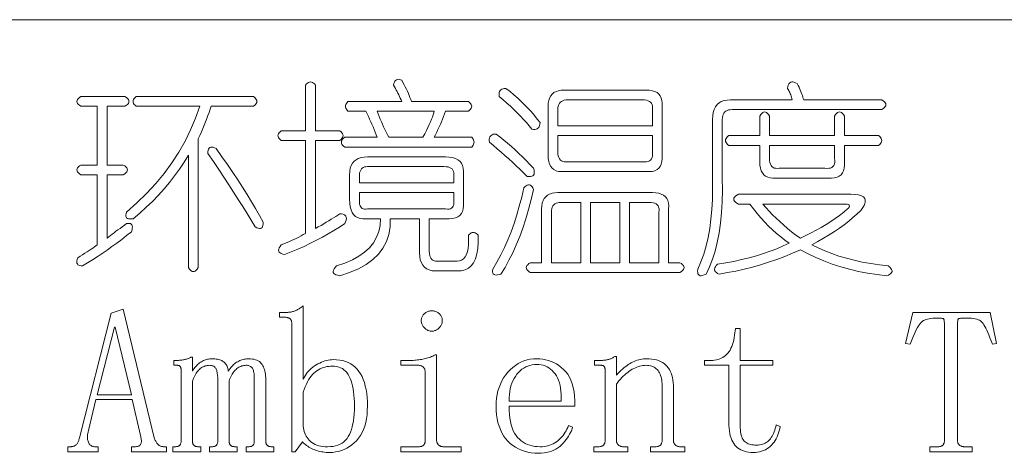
# Model space of a CAD drawing. Extents: x 1 to 297, y 1 to 210.
# Tile 80 of 171: x 175.62 to 185.99, y 35.78 to 40.34. Entities that reach past the tile are written whole.
import ezdxf

# ---------------------------------------------------------------- set-up
doc = ezdxf.new("R2010")
doc.units = 0

msp = doc.modelspace()

# ---------------------------------------------------------------- linework, layer by layer
at = {"color": 7, "lineweight": 13}
msp.add_line((1.306, 40.342), (219.321, 40.342), dxfattribs=at)
for points in [[(178.731, 39.653), (178.731, 39.173), (178.988, 39.173), (179.001, 39.163), (179.01, 39.153), (179.017, 39.143), (179.021, 39.132), (179.023, 39.122), (179.021, 39.112), (179.017, 39.101), (179.01, 39.091), (179.001, 39.081), (178.988, 39.071), (178.731, 39.071), (178.731, 38.145), (178.761, 38.162), (178.791, 38.178), (178.819, 38.195), (178.846, 38.211), (178.872, 38.226), (178.898, 38.242), (178.922, 38.256), (178.945, 38.271), (178.967, 38.285), (178.988, 38.299), (179.007, 38.298), (179.023, 38.295), (179.036, 38.29), (179.046, 38.283), (179.053, 38.273), (179.056, 38.262), (179.057, 38.249), (179.054, 38.233), (179.048, 38.216), (179.04, 38.196), (178.984, 38.159), (178.926, 38.123), (178.867, 38.088), (178.807, 38.054), (178.744, 38.021), (178.68, 37.989), (178.614, 37.957), (178.546, 37.927), (178.477, 37.899), (178.405, 37.871), (178.387, 37.875), (178.371, 37.88), (178.359, 37.887), (178.35, 37.895), (178.345, 37.905), (178.344, 37.916), (178.345, 37.928), (178.35, 37.942), (178.359, 37.957), (178.371, 37.973), (178.398, 37.984), (178.425, 37.995), (178.452, 38.006), (178.478, 38.017), (178.504, 38.029), (178.529, 38.041), (178.555, 38.054), (178.58, 38.067), (178.604, 38.08), (178.628, 38.093), (178.628, 39.071), (178.371, 39.071), (178.359, 39.081), (178.349, 39.091), (178.342, 39.101), (178.338, 39.112), (178.337, 39.122), (178.338, 39.132), (178.342, 39.143), (178.349, 39.153), (178.359, 39.163), (178.371, 39.173), (178.628, 39.173), (178.628, 39.653), (178.639, 39.666), (178.649, 39.675), (178.659, 39.682), (178.669, 39.686), (178.68, 39.688), (178.69, 39.686), (178.7, 39.682), (178.71, 39.675), (178.721, 39.666)], [(179.554, 39.653), (179.558, 39.669), (179.563, 39.683), (179.569, 39.694), (179.576, 39.703), (179.584, 39.709), (179.593, 39.713), (179.603, 39.715), (179.614, 39.714), (179.626, 39.711), (179.64, 39.705), (179.653, 39.681), (179.666, 39.658), (179.678, 39.634), (179.689, 39.612), (179.7, 39.589), (179.71, 39.567), (179.719, 39.545), (179.727, 39.524), (179.735, 39.503), (179.743, 39.482), (180.342, 39.482), (180.355, 39.472), (180.364, 39.461), (180.371, 39.451), (180.375, 39.441), (180.377, 39.431), (180.375, 39.42), (180.371, 39.41), (180.364, 39.4), (180.355, 39.389), (180.342, 39.379), (180.103, 39.379), (180.092, 39.352), (180.081, 39.324), (180.07, 39.297), (180.059, 39.269), (180.047, 39.242), (180.035, 39.215), (180.022, 39.187), (180.009, 39.16), (179.996, 39.132), (179.982, 39.105), (180.377, 39.105), (180.386, 39.095), (180.393, 39.084), (180.398, 39.074), (180.401, 39.064), (180.402, 39.053), (180.401, 39.043), (180.398, 39.033), (180.393, 39.023), (180.386, 39.012), (180.377, 39.002), (179.04, 39.002), (179.027, 39.012), (179.018, 39.023), (179.011, 39.033), (179.007, 39.043), (179.005, 39.053), (179.007, 39.064), (179.011, 39.074), (179.018, 39.084), (179.027, 39.095), (179.04, 39.105), (179.383, 39.105), (179.372, 39.132), (179.361, 39.16), (179.35, 39.187), (179.339, 39.215), (179.327, 39.242), (179.315, 39.269), (179.302, 39.297), (179.289, 39.324), (179.276, 39.352), (179.262, 39.379), (179.074, 39.379), (179.065, 39.389), (179.057, 39.4), (179.052, 39.41), (179.049, 39.42), (179.048, 39.431), (179.049, 39.441), (179.052, 39.451), (179.057, 39.461), (179.065, 39.472), (179.074, 39.482), (179.64, 39.482), (179.633, 39.499), (179.625, 39.516), (179.618, 39.533), (179.609, 39.551), (179.601, 39.568), (179.592, 39.585), (179.583, 39.602), (179.574, 39.619), (179.564, 39.636)], [(180.737, 39.619), (180.781, 39.585), (180.822, 39.55), (180.863, 39.515), (180.901, 39.479), (180.938, 39.443), (180.973, 39.407), (181.007, 39.371), (181.038, 39.334), (181.068, 39.297), (181.097, 39.259), (181.096, 39.243), (181.093, 39.229), (181.089, 39.217), (181.083, 39.207), (181.075, 39.199), (181.066, 39.193), (181.055, 39.19), (181.042, 39.188), (181.027, 39.188), (181.011, 39.191), (180.983, 39.225), (180.953, 39.259), (180.923, 39.293), (180.89, 39.328), (180.857, 39.362), (180.822, 39.396), (180.785, 39.431), (180.748, 39.465), (180.709, 39.499), (180.668, 39.533), (180.666, 39.55), (180.665, 39.564), (180.667, 39.577), (180.671, 39.588), (180.677, 39.598), (180.685, 39.605), (180.695, 39.611), (180.707, 39.616), (180.721, 39.618)], [(183.805, 39.671), (183.815, 39.65), (183.825, 39.631), (183.833, 39.612), (183.841, 39.594), (183.848, 39.576), (183.855, 39.559), (183.861, 39.543), (183.866, 39.528), (183.87, 39.513), (183.874, 39.499), (184.697, 39.499), (184.712, 39.489), (184.724, 39.479), (184.733, 39.468), (184.738, 39.458), (184.74, 39.448), (184.738, 39.437), (184.733, 39.427), (184.724, 39.417), (184.712, 39.407), (184.697, 39.396), (183.12, 39.396), (183.1, 39.395), (183.083, 39.392), (183.067, 39.387), (183.054, 39.38), (183.042, 39.371), (183.033, 39.359), (183.026, 39.346), (183.021, 39.33), (183.018, 39.313), (183.017, 39.293), (183.017, 38.676), (183.018, 38.549), (183.015, 38.427), (183.009, 38.312), (182.998, 38.202), (182.982, 38.098), (182.963, 37.999), (182.94, 37.907), (182.913, 37.821), (182.881, 37.74), (182.845, 37.665), (182.826, 37.656), (182.809, 37.65), (182.794, 37.648), (182.782, 37.648), (182.773, 37.652), (182.765, 37.659), (182.76, 37.668), (182.758, 37.681), (182.757, 37.697), (182.76, 37.716), (182.792, 37.794), (182.821, 37.875), (182.846, 37.961), (182.867, 38.051), (182.884, 38.145), (182.897, 38.243), (182.907, 38.345), (182.913, 38.451), (182.915, 38.562), (182.914, 38.676), (182.914, 39.293), (182.916, 39.333), (182.921, 39.367), (182.931, 39.398), (182.944, 39.425), (182.961, 39.448), (182.982, 39.466), (183.006, 39.481), (183.035, 39.491), (183.067, 39.497), (183.103, 39.499), (183.754, 39.499), (183.75, 39.513), (183.746, 39.526), (183.742, 39.539), (183.737, 39.551), (183.732, 39.563), (183.727, 39.575), (183.722, 39.587), (183.716, 39.598), (183.709, 39.609), (183.702, 39.619), (183.707, 39.638), (183.712, 39.654), (183.719, 39.667), (183.727, 39.677), (183.737, 39.683), (183.748, 39.687), (183.76, 39.688), (183.774, 39.685), (183.789, 39.679)], [(176.262, 39.533), (176.725, 39.533), (176.741, 39.523), (176.753, 39.513), (176.761, 39.503), (176.766, 39.492), (176.768, 39.482), (176.766, 39.472), (176.761, 39.461), (176.753, 39.451), (176.741, 39.441), (176.725, 39.431), (176.537, 39.431), (176.537, 38.813), (176.708, 38.813), (176.724, 38.803), (176.736, 38.793), (176.744, 38.783), (176.749, 38.772), (176.751, 38.762), (176.749, 38.752), (176.744, 38.741), (176.736, 38.731), (176.724, 38.721), (176.708, 38.711), (176.537, 38.711), (176.537, 38.042), (176.554, 38.056), (176.572, 38.07), (176.591, 38.085), (176.611, 38.1), (176.631, 38.115), (176.652, 38.13), (176.674, 38.146), (176.696, 38.163), (176.719, 38.179), (176.743, 38.196), (176.758, 38.199), (176.772, 38.198), (176.783, 38.196), (176.792, 38.191), (176.798, 38.183), (176.802, 38.174), (176.804, 38.161), (176.803, 38.147), (176.8, 38.13), (176.794, 38.111), (176.743, 38.07), (176.691, 38.03), (176.64, 37.992), (176.588, 37.954), (176.537, 37.918), (176.485, 37.882), (176.434, 37.848), (176.383, 37.814), (176.331, 37.782), (176.28, 37.751), (176.264, 37.751), (176.25, 37.754), (176.239, 37.758), (176.23, 37.764), (176.224, 37.772), (176.22, 37.781), (176.218, 37.793), (176.219, 37.805), (176.223, 37.82), (176.228, 37.836), (176.255, 37.853), (176.28, 37.869), (176.304, 37.885), (176.327, 37.899), (176.348, 37.913), (176.368, 37.927), (176.387, 37.939), (176.404, 37.951), (176.42, 37.963), (176.434, 37.973), (176.434, 38.711), (176.262, 38.711), (176.247, 38.721), (176.235, 38.731), (176.227, 38.741), (176.221, 38.752), (176.22, 38.762), (176.221, 38.772), (176.227, 38.783), (176.235, 38.793), (176.247, 38.803), (176.262, 38.813), (176.434, 38.813), (176.434, 39.431), (176.262, 39.431), (176.247, 39.441), (176.235, 39.451), (176.227, 39.461), (176.221, 39.472), (176.22, 39.482), (176.221, 39.492), (176.227, 39.503), (176.235, 39.513), (176.247, 39.523)], [(176.845, 39.533), (178.08, 39.533), (178.092, 39.523), (178.102, 39.513), (178.108, 39.503), (178.113, 39.492), (178.114, 39.482), (178.113, 39.472), (178.108, 39.461), (178.102, 39.451), (178.092, 39.441), (178.08, 39.431), (177.634, 39.431), (177.623, 39.399), (177.612, 39.367), (177.6, 39.335), (177.587, 39.302), (177.574, 39.268), (177.56, 39.233), (177.545, 39.198), (177.53, 39.162), (177.514, 39.125), (177.497, 39.088), (177.497, 37.733), (177.486, 37.718), (177.476, 37.706), (177.466, 37.697), (177.456, 37.692), (177.445, 37.691), (177.435, 37.692), (177.425, 37.697), (177.415, 37.706), (177.404, 37.718), (177.394, 37.733), (177.394, 38.916), (177.348, 38.842), (177.299, 38.769), (177.248, 38.698), (177.194, 38.628), (177.137, 38.561), (177.077, 38.495), (177.015, 38.43), (176.95, 38.368), (176.882, 38.307), (176.811, 38.248), (176.792, 38.245), (176.775, 38.245), (176.762, 38.247), (176.751, 38.25), (176.743, 38.256), (176.737, 38.264), (176.734, 38.274), (176.734, 38.286), (176.737, 38.3), (176.743, 38.316), (176.852, 38.414), (176.954, 38.514), (177.05, 38.618), (177.137, 38.725), (177.218, 38.835), (177.292, 38.948), (177.358, 39.064), (177.417, 39.183), (177.469, 39.305), (177.514, 39.431), (176.845, 39.431), (176.833, 39.441), (176.823, 39.451), (176.817, 39.461), (176.812, 39.472), (176.811, 39.482), (176.812, 39.492), (176.817, 39.503), (176.823, 39.513), (176.833, 39.523)], [(181.354, 39.602), (182.211, 39.602), (182.247, 39.6), (182.278, 39.595), (182.306, 39.587), (182.329, 39.575), (182.348, 39.559), (182.363, 39.54), (182.374, 39.518), (182.381, 39.492), (182.384, 39.463), (182.383, 39.431), (182.383, 38.916), (182.384, 38.881), (182.381, 38.849), (182.374, 38.822), (182.363, 38.798), (182.348, 38.779), (182.329, 38.764), (182.306, 38.753), (182.278, 38.746), (182.247, 38.743), (182.211, 38.745), (181.354, 38.745), (181.321, 38.743), (181.292, 38.746), (181.266, 38.753), (181.244, 38.764), (181.225, 38.779), (181.21, 38.798), (181.198, 38.822), (181.189, 38.849), (181.184, 38.881), (181.182, 38.916), (181.182, 39.431), (181.184, 39.463), (181.189, 39.492), (181.198, 39.518), (181.21, 39.54), (181.225, 39.559), (181.244, 39.575), (181.266, 39.587), (181.292, 39.595), (181.321, 39.6)], [(182.177, 39.499), (181.388, 39.499), (181.369, 39.498), (181.351, 39.495), (181.336, 39.49), (181.322, 39.483), (181.311, 39.473), (181.302, 39.462), (181.295, 39.449), (181.289, 39.433), (181.286, 39.416), (181.285, 39.396), (181.285, 39.225), (182.28, 39.225), (182.28, 39.396), (182.282, 39.416), (182.281, 39.433), (182.278, 39.449), (182.271, 39.462), (182.262, 39.473), (182.251, 39.483), (182.236, 39.49), (182.219, 39.495), (182.199, 39.498)], [(179.982, 39.379), (179.383, 39.379), (179.393, 39.352), (179.404, 39.324), (179.415, 39.297), (179.426, 39.269), (179.438, 39.242), (179.45, 39.215), (179.463, 39.187), (179.476, 39.16), (179.489, 39.132), (179.503, 39.105), (179.863, 39.105), (179.882, 39.142), (179.9, 39.176), (179.917, 39.209), (179.931, 39.239), (179.944, 39.268), (179.955, 39.294), (179.965, 39.318), (179.972, 39.341), (179.978, 39.361)], [(184.2, 39.328), (184.21, 39.343), (184.22, 39.355), (184.23, 39.364), (184.241, 39.369), (184.251, 39.371), (184.261, 39.369), (184.272, 39.364), (184.282, 39.355), (184.292, 39.343), (184.303, 39.328), (184.303, 39.122), (184.663, 39.122), (184.675, 39.112), (184.684, 39.101), (184.691, 39.091), (184.695, 39.081), (184.697, 39.071), (184.695, 39.06), (184.691, 39.05), (184.684, 39.04), (184.675, 39.029), (184.663, 39.019), (184.303, 39.019), (184.303, 38.848), (184.304, 38.812), (184.301, 38.781), (184.294, 38.753), (184.283, 38.73), (184.268, 38.711), (184.249, 38.695), (184.226, 38.685), (184.198, 38.678), (184.167, 38.675), (184.131, 38.676), (183.583, 38.676), (183.55, 38.675), (183.521, 38.678), (183.495, 38.685), (183.473, 38.695), (183.454, 38.711), (183.439, 38.73), (183.426, 38.753), (183.418, 38.781), (183.413, 38.812), (183.411, 38.848), (183.411, 39.019), (183.085, 39.019), (183.073, 39.029), (183.063, 39.04), (183.057, 39.05), (183.052, 39.06), (183.051, 39.071), (183.052, 39.081), (183.057, 39.091), (183.063, 39.101), (183.073, 39.112), (183.085, 39.122), (183.411, 39.122), (183.411, 39.328), (183.421, 39.343), (183.432, 39.355), (183.442, 39.364), (183.452, 39.369), (183.462, 39.371), (183.473, 39.369), (183.483, 39.364), (183.493, 39.355), (183.504, 39.343), (183.514, 39.328), (183.514, 39.122), (184.2, 39.122)], [(180.634, 39.139), (180.675, 39.108), (180.716, 39.075), (180.756, 39.042), (180.796, 39.007), (180.835, 38.972), (180.875, 38.935), (180.914, 38.898), (180.952, 38.859), (180.99, 38.82), (181.028, 38.779), (181.034, 38.76), (181.036, 38.743), (181.036, 38.728), (181.034, 38.716), (181.028, 38.706), (181.02, 38.699), (181.009, 38.694), (180.995, 38.691), (180.979, 38.691), (180.96, 38.693), (180.922, 38.731), (180.884, 38.768), (180.845, 38.805), (180.806, 38.842), (180.767, 38.878), (180.727, 38.914), (180.687, 38.949), (180.647, 38.984), (180.606, 39.019), (180.565, 39.053), (180.563, 39.07), (180.563, 39.084), (180.564, 39.097), (180.568, 39.108), (180.574, 39.118), (180.582, 39.125), (180.592, 39.131), (180.604, 39.136), (180.618, 39.138)], [(182.28, 39.122), (181.285, 39.122), (181.285, 38.951), (181.286, 38.928), (181.289, 38.908), (181.295, 38.891), (181.302, 38.877), (181.311, 38.865), (181.322, 38.856), (181.336, 38.85), (181.351, 38.846), (181.369, 38.846), (181.388, 38.848), (182.177, 38.848), (182.199, 38.846), (182.219, 38.846), (182.236, 38.85), (182.251, 38.856), (182.262, 38.865), (182.271, 38.877), (182.278, 38.891), (182.281, 38.908), (182.282, 38.928), (182.28, 38.951)], [(177.6, 38.933), (177.6, 38.952), (177.603, 38.968), (177.607, 38.981), (177.613, 38.991), (177.621, 38.998), (177.631, 39.001), (177.642, 39.002), (177.654, 38.999), (177.669, 38.994), (177.685, 38.985), (177.746, 38.9), (177.804, 38.817), (177.86, 38.735), (177.913, 38.656), (177.964, 38.578), (178.012, 38.501), (178.059, 38.427), (178.102, 38.354), (178.144, 38.283), (178.182, 38.213), (178.182, 38.194), (178.179, 38.178), (178.175, 38.166), (178.169, 38.156), (178.161, 38.149), (178.152, 38.146), (178.141, 38.145), (178.128, 38.148), (178.113, 38.153), (178.097, 38.162), (178.055, 38.231), (178.011, 38.303), (177.966, 38.375), (177.919, 38.45), (177.87, 38.526), (177.819, 38.604), (177.767, 38.684), (177.713, 38.765), (177.657, 38.849)], [(184.2, 39.019), (183.514, 39.019), (183.514, 38.882), (183.515, 38.859), (183.518, 38.839), (183.523, 38.822), (183.53, 38.808), (183.54, 38.796), (183.551, 38.787), (183.564, 38.781), (183.58, 38.778), (183.597, 38.777), (183.617, 38.779), (184.097, 38.779), (184.119, 38.777), (184.139, 38.778), (184.156, 38.781), (184.171, 38.787), (184.182, 38.796), (184.191, 38.808), (184.198, 38.822), (184.201, 38.839), (184.202, 38.859), (184.2, 38.882)], [(179.28, 38.899), (180.103, 38.899), (180.141, 38.897), (180.176, 38.892), (180.206, 38.882), (180.231, 38.869), (180.253, 38.852), (180.269, 38.831), (180.281, 38.807), (180.289, 38.778), (180.292, 38.746), (180.291, 38.711), (180.291, 38.419), (180.292, 38.383), (180.289, 38.352), (180.281, 38.325), (180.269, 38.301), (180.253, 38.282), (180.231, 38.267), (180.206, 38.256), (180.176, 38.249), (180.141, 38.246), (180.103, 38.248), (179.931, 38.248), (179.931, 37.905), (179.932, 37.882), (179.935, 37.862), (179.94, 37.845), (179.948, 37.831), (179.957, 37.819), (179.968, 37.81), (179.981, 37.804), (179.997, 37.801), (180.014, 37.8), (180.034, 37.802), (180.223, 37.802), (180.248, 37.805), (180.271, 37.813), (180.291, 37.827), (180.308, 37.846), (180.321, 37.871), (180.332, 37.901), (180.339, 37.936), (180.343, 37.978), (180.344, 38.024), (180.342, 38.076), (180.353, 38.086), (180.363, 38.093), (180.373, 38.098), (180.384, 38.101), (180.394, 38.102), (180.404, 38.101), (180.415, 38.098), (180.425, 38.093), (180.435, 38.086), (180.445, 38.076), (180.446, 38.002), (180.442, 37.935), (180.432, 37.877), (180.418, 37.827), (180.398, 37.785), (180.373, 37.751), (180.343, 37.726), (180.308, 37.709), (180.268, 37.7), (180.223, 37.699), (180.034, 37.699), (179.995, 37.698), (179.96, 37.701), (179.929, 37.709), (179.902, 37.721), (179.88, 37.738), (179.861, 37.759), (179.847, 37.784), (179.836, 37.814), (179.83, 37.849), (179.828, 37.888), (179.828, 38.248), (179.52, 38.248), (179.517, 38.161), (179.504, 38.081), (179.479, 38.007), (179.443, 37.938), (179.395, 37.875), (179.337, 37.818), (179.266, 37.767), (179.185, 37.721), (179.092, 37.681), (178.988, 37.648), (178.966, 37.652), (178.948, 37.657), (178.935, 37.664), (178.925, 37.672), (178.92, 37.682), (178.918, 37.693), (178.921, 37.705), (178.928, 37.719), (178.939, 37.734), (178.954, 37.751), (179.042, 37.78), (179.121, 37.814), (179.19, 37.853), (179.25, 37.896), (179.301, 37.943), (179.343, 37.995), (179.375, 38.052), (179.398, 38.113), (179.412, 38.178), (179.417, 38.248), (179.262, 38.248), (179.23, 38.247), (179.201, 38.25), (179.175, 38.259), (179.153, 38.272), (179.134, 38.291), (179.118, 38.314), (179.107, 38.341), (179.098, 38.374), (179.093, 38.411), (179.091, 38.453), (179.091, 38.711), (179.093, 38.746), (179.099, 38.778), (179.108, 38.807), (179.121, 38.831), (179.138, 38.852), (179.159, 38.869), (179.183, 38.882), (179.212, 38.892), (179.244, 38.897)], [(180.085, 38.796), (179.28, 38.796), (179.263, 38.795), (179.249, 38.792), (179.236, 38.787), (179.225, 38.78), (179.215, 38.771), (179.208, 38.759), (179.202, 38.746), (179.197, 38.73), (179.195, 38.713), (179.194, 38.693), (179.194, 38.625), (180.188, 38.625), (180.188, 38.693), (180.19, 38.713), (180.19, 38.73), (180.186, 38.746), (180.18, 38.759), (180.171, 38.771), (180.159, 38.78), (180.145, 38.787), (180.128, 38.792), (180.108, 38.795)], [(181.028, 38.556), (181.003, 38.449), (180.976, 38.345), (180.947, 38.246), (180.916, 38.15), (180.883, 38.059), (180.847, 37.972), (180.81, 37.889), (180.77, 37.81), (180.729, 37.735), (180.685, 37.665), (180.666, 37.659), (180.649, 37.656), (180.634, 37.655), (180.622, 37.657), (180.613, 37.661), (180.605, 37.667), (180.6, 37.676), (180.598, 37.687), (180.597, 37.7), (180.6, 37.716), (180.643, 37.79), (180.684, 37.866), (180.723, 37.945), (180.759, 38.026), (180.792, 38.111), (180.824, 38.198), (180.853, 38.287), (180.879, 38.38), (180.904, 38.475), (180.925, 38.573), (180.939, 38.586), (180.951, 38.595), (180.963, 38.601), (180.975, 38.604), (180.985, 38.603), (180.995, 38.6), (181.005, 38.594), (181.013, 38.584), (181.021, 38.572)], [(180.188, 38.522), (179.194, 38.522), (179.194, 38.436), (179.195, 38.417), (179.197, 38.4), (179.202, 38.385), (179.208, 38.373), (179.215, 38.363), (179.225, 38.356), (179.236, 38.351), (179.249, 38.349), (179.263, 38.348), (179.28, 38.351), (180.103, 38.351), (180.122, 38.349), (180.139, 38.349), (180.153, 38.353), (180.166, 38.359), (180.175, 38.368), (180.183, 38.379), (180.188, 38.394), (180.19, 38.411), (180.19, 38.431), (180.188, 38.453)], [(181.285, 38.522), (182.28, 38.522), (182.315, 38.52), (182.347, 38.515), (182.374, 38.507), (182.398, 38.495), (182.417, 38.479), (182.432, 38.46), (182.443, 38.438), (182.45, 38.412), (182.452, 38.383), (182.451, 38.351), (182.451, 37.785), (182.571, 37.785), (182.587, 37.775), (182.598, 37.764), (182.607, 37.754), (182.612, 37.744), (182.614, 37.733), (182.612, 37.723), (182.607, 37.713), (182.598, 37.703), (182.587, 37.692), (182.571, 37.682), (180.994, 37.682), (180.979, 37.692), (180.967, 37.703), (180.958, 37.713), (180.953, 37.723), (180.951, 37.733), (180.953, 37.744), (180.958, 37.754), (180.967, 37.764), (180.979, 37.775), (180.994, 37.785), (181.114, 37.785), (181.114, 38.351), (181.116, 38.383), (181.121, 38.412), (181.129, 38.438), (181.141, 38.46), (181.157, 38.479), (181.176, 38.495), (181.198, 38.507), (181.224, 38.515), (181.253, 38.52)], [(183.188, 38.505), (184.371, 38.505), (184.415, 38.503), (184.452, 38.498), (184.481, 38.489), (184.503, 38.477), (184.517, 38.462), (184.523, 38.443), (184.522, 38.421), (184.514, 38.395), (184.498, 38.366), (184.474, 38.333), (184.435, 38.296), (184.393, 38.259), (184.348, 38.222), (184.301, 38.185), (184.251, 38.149), (184.198, 38.113), (184.143, 38.078), (184.084, 38.043), (184.023, 38.008), (183.96, 37.973), (184.026, 37.94), (184.096, 37.91), (184.169, 37.881), (184.245, 37.855), (184.324, 37.832), (184.406, 37.811), (184.491, 37.792), (184.58, 37.776), (184.671, 37.762), (184.765, 37.751), (184.781, 37.737), (184.792, 37.725), (184.8, 37.713), (184.804, 37.701), (184.804, 37.691), (184.8, 37.681), (184.793, 37.671), (184.782, 37.663), (184.767, 37.655), (184.748, 37.648), (184.647, 37.66), (184.547, 37.675), (184.45, 37.694), (184.356, 37.716), (184.264, 37.742), (184.174, 37.771), (184.087, 37.804), (184.002, 37.84), (183.92, 37.879), (183.84, 37.922), (183.757, 37.885), (183.674, 37.851), (183.59, 37.82), (183.505, 37.79), (183.42, 37.763), (183.334, 37.739), (183.247, 37.717), (183.159, 37.697), (183.071, 37.68), (182.982, 37.665), (182.967, 37.672), (182.954, 37.68), (182.945, 37.689), (182.939, 37.698), (182.935, 37.708), (182.935, 37.718), (182.938, 37.73), (182.944, 37.742), (182.953, 37.754), (182.965, 37.768), (183.053, 37.782), (183.138, 37.799), (183.22, 37.817), (183.3, 37.836), (183.377, 37.858), (183.451, 37.881), (183.522, 37.906), (183.591, 37.932), (183.657, 37.961), (183.72, 37.991), (183.675, 38.022), (183.632, 38.056), (183.589, 38.092), (183.547, 38.13), (183.505, 38.171), (183.465, 38.213), (183.424, 38.257), (183.385, 38.303), (183.346, 38.352), (183.308, 38.402), (183.188, 38.402), (183.17, 38.412), (183.155, 38.423), (183.145, 38.433), (183.139, 38.443), (183.137, 38.453), (183.139, 38.464), (183.145, 38.474), (183.155, 38.484), (183.17, 38.495)], [(181.525, 38.419), (181.32, 38.419), (181.3, 38.418), (181.283, 38.415), (181.267, 38.41), (181.254, 38.403), (181.243, 38.393), (181.233, 38.382), (181.226, 38.369), (181.221, 38.353), (181.218, 38.336), (181.217, 38.316), (181.217, 37.785), (181.525, 37.785)], [(181.937, 38.419), (181.628, 38.419), (181.628, 37.785), (181.937, 37.785)], [(182.245, 38.419), (182.04, 38.419), (182.04, 37.785), (182.348, 37.785), (182.348, 38.316), (182.35, 38.336), (182.35, 38.353), (182.346, 38.369), (182.34, 38.382), (182.331, 38.393), (182.319, 38.403), (182.305, 38.41), (182.288, 38.415), (182.268, 38.418)], [(184.303, 38.402), (183.445, 38.402), (183.477, 38.364), (183.51, 38.327), (183.546, 38.29), (183.583, 38.254), (183.621, 38.218), (183.661, 38.182), (183.703, 38.146), (183.747, 38.111), (183.792, 38.076), (183.84, 38.042), (183.897, 38.07), (183.953, 38.098), (184.007, 38.127), (184.059, 38.157), (184.11, 38.188), (184.159, 38.219), (184.206, 38.251), (184.251, 38.283), (184.295, 38.317), (184.337, 38.351), (184.346, 38.36), (184.352, 38.369), (184.355, 38.377), (184.356, 38.383), (184.354, 38.389), (184.349, 38.394), (184.342, 38.397), (184.331, 38.4), (184.318, 38.401)], [(176.803, 36.345), (176.417, 36.345), (176.34, 36.019), (176.337, 36.004), (176.334, 35.989), (176.332, 35.976), (176.331, 35.962), (176.331, 35.95), (176.331, 35.937), (176.332, 35.926), (176.334, 35.915), (176.337, 35.905), (176.34, 35.895), (176.344, 35.886), (176.348, 35.878), (176.354, 35.871), (176.36, 35.865), (176.368, 35.86), (176.376, 35.855), (176.385, 35.852), (176.395, 35.85), (176.405, 35.848), (176.417, 35.848), (176.443, 35.848), (176.443, 35.796), (176.125, 35.796), (176.125, 35.848), (176.151, 35.848), (176.158, 35.848), (176.164, 35.849), (176.171, 35.85), (176.177, 35.851), (176.183, 35.853), (176.189, 35.855), (176.195, 35.858), (176.2, 35.861), (176.206, 35.865), (176.211, 35.869), (176.216, 35.874), (176.221, 35.879), (176.225, 35.885), (176.229, 35.891), (176.232, 35.898), (176.236, 35.906), (176.239, 35.914), (176.241, 35.923), (176.243, 35.932), (176.245, 35.942), (176.58, 37.253), (176.708, 37.296), (177.034, 35.942), (177.037, 35.932), (177.041, 35.923), (177.045, 35.914), (177.049, 35.906), (177.053, 35.898), (177.058, 35.891), (177.062, 35.885), (177.067, 35.879), (177.072, 35.874), (177.077, 35.869), (177.082, 35.865), (177.087, 35.861), (177.093, 35.858), (177.099, 35.855), (177.105, 35.853), (177.111, 35.851), (177.117, 35.85), (177.123, 35.849), (177.13, 35.848), (177.137, 35.848), (177.163, 35.848), (177.163, 35.796), (176.794, 35.796), (176.794, 35.848), (176.828, 35.848), (176.838, 35.848), (176.847, 35.849), (176.856, 35.85), (176.863, 35.853), (176.87, 35.855), (176.876, 35.859), (176.881, 35.862), (176.886, 35.867), (176.89, 35.872), (176.893, 35.878), (176.895, 35.884), (176.896, 35.891), (176.898, 35.898), (176.898, 35.907), (176.898, 35.915), (176.897, 35.925), (176.896, 35.934), (176.894, 35.945), (176.891, 35.956), (176.888, 35.968)], [(178.603, 36.559), (178.612, 36.578), (178.622, 36.595), (178.633, 36.612), (178.645, 36.628), (178.658, 36.644), (178.672, 36.658), (178.688, 36.672), (178.704, 36.685), (178.721, 36.698), (178.74, 36.709), (178.758, 36.72), (178.777, 36.729), (178.795, 36.738), (178.814, 36.745), (178.832, 36.751), (178.85, 36.756), (178.867, 36.76), (178.885, 36.763), (178.902, 36.764), (178.92, 36.765), (178.955, 36.764), (178.988, 36.76), (179.02, 36.754), (179.049, 36.745), (179.077, 36.734), (179.103, 36.72), (179.128, 36.704), (179.15, 36.685), (179.171, 36.664), (179.19, 36.641), (179.207, 36.615), (179.222, 36.586), (179.236, 36.556), (179.247, 36.523), (179.257, 36.487), (179.265, 36.45), (179.272, 36.41), (179.276, 36.368), (179.279, 36.323), (179.28, 36.276), (179.278, 36.229), (179.275, 36.185), (179.269, 36.143), (179.261, 36.103), (179.251, 36.065), (179.238, 36.03), (179.223, 35.997), (179.206, 35.966), (179.186, 35.938), (179.164, 35.912), (179.14, 35.888), (179.115, 35.867), (179.089, 35.849), (179.062, 35.832), (179.034, 35.819), (179.005, 35.808), (178.975, 35.799), (178.943, 35.793), (178.911, 35.789), (178.877, 35.788), (178.86, 35.788), (178.843, 35.789), (178.827, 35.79), (178.81, 35.793), (178.794, 35.795), (178.779, 35.799), (178.763, 35.802), (178.748, 35.807), (178.733, 35.812), (178.718, 35.818), (178.704, 35.824), (178.69, 35.831), (178.676, 35.838), (178.663, 35.845), (178.651, 35.853), (178.639, 35.861), (178.627, 35.87), (178.615, 35.879), (178.604, 35.889), (178.594, 35.899), (178.517, 35.796), (178.482, 35.796), (178.482, 37.142), (178.482, 37.149), (178.482, 37.155), (178.481, 37.161), (178.48, 37.167), (178.478, 37.172), (178.476, 37.177), (178.474, 37.182), (178.472, 37.186), (178.469, 37.19), (178.465, 37.193), (178.462, 37.197), (178.457, 37.2), (178.453, 37.202), (178.448, 37.204), (178.442, 37.206), (178.436, 37.208), (178.429, 37.209), (178.421, 37.21), (178.414, 37.21), (178.405, 37.211), (178.354, 37.211), (178.354, 37.262), (178.431, 37.262), (178.44, 37.262), (178.448, 37.263), (178.457, 37.264), (178.465, 37.265), (178.474, 37.266), (178.482, 37.268), (178.491, 37.27), (178.5, 37.273), (178.508, 37.276), (178.517, 37.279), (178.525, 37.283), (178.534, 37.287), (178.542, 37.291), (178.551, 37.296), (178.56, 37.301), (178.568, 37.306), (178.577, 37.312), (178.585, 37.318), (178.594, 37.324), (178.603, 37.331)], [(179.957, 37.279), (179.965, 37.279), (179.974, 37.278), (179.982, 37.276), (179.99, 37.274), (179.997, 37.272), (180.005, 37.268), (180.013, 37.264), (180.02, 37.26), (180.027, 37.255), (180.034, 37.249), (180.04, 37.243), (180.046, 37.237), (180.051, 37.23), (180.056, 37.223), (180.06, 37.216), (180.063, 37.209), (180.065, 37.201), (180.067, 37.193), (180.068, 37.185), (180.068, 37.176), (180.068, 37.168), (180.067, 37.159), (180.065, 37.151), (180.063, 37.143), (180.06, 37.136), (180.056, 37.128), (180.051, 37.12), (180.046, 37.113), (180.04, 37.106), (180.034, 37.099), (180.027, 37.093), (180.02, 37.087), (180.013, 37.082), (180.005, 37.077), (179.997, 37.073), (179.99, 37.07), (179.982, 37.068), (179.974, 37.066), (179.965, 37.065), (179.957, 37.065), (179.948, 37.065), (179.94, 37.066), (179.932, 37.068), (179.924, 37.07), (179.916, 37.073), (179.908, 37.077), (179.901, 37.082), (179.894, 37.087), (179.887, 37.093), (179.88, 37.099), (179.873, 37.106), (179.867, 37.113), (179.862, 37.12), (179.858, 37.128), (179.854, 37.136), (179.851, 37.143), (179.848, 37.151), (179.847, 37.159), (179.846, 37.168), (179.845, 37.176), (179.846, 37.185), (179.847, 37.193), (179.848, 37.201), (179.851, 37.209), (179.854, 37.216), (179.858, 37.223), (179.862, 37.23), (179.867, 37.237), (179.873, 37.243), (179.88, 37.249), (179.887, 37.255), (179.894, 37.26), (179.901, 37.264), (179.908, 37.268), (179.916, 37.272), (179.924, 37.274), (179.932, 37.276), (179.94, 37.278), (179.948, 37.279)], [(185.648, 35.796), (185.202, 35.796), (185.202, 35.848), (185.28, 35.848), (185.288, 35.848), (185.296, 35.848), (185.303, 35.849), (185.31, 35.85), (185.316, 35.852), (185.322, 35.854), (185.327, 35.856), (185.332, 35.859), (185.336, 35.862), (185.34, 35.865), (185.343, 35.868), (185.346, 35.872), (185.348, 35.877), (185.351, 35.881), (185.353, 35.886), (185.354, 35.892), (185.355, 35.897), (185.356, 35.903), (185.357, 35.91), (185.357, 35.916), (185.357, 37.116), (185.357, 37.129), (185.356, 37.141), (185.356, 37.152), (185.355, 37.162), (185.355, 37.17), (185.354, 37.177), (185.353, 37.183), (185.351, 37.188), (185.35, 37.191), (185.348, 37.193), (185.346, 37.195), (185.343, 37.197), (185.338, 37.198), (185.333, 37.199), (185.327, 37.2), (185.319, 37.201), (185.311, 37.201), (185.302, 37.202), (185.291, 37.202), (185.28, 37.202), (185.256, 37.202), (185.235, 37.2), (185.214, 37.198), (185.195, 37.195), (185.178, 37.191), (185.162, 37.187), (185.147, 37.181), (185.134, 37.175), (185.123, 37.167), (185.113, 37.159), (185.103, 37.149), (185.093, 37.136), (185.082, 37.12), (185.071, 37.102), (185.06, 37.08), (185.048, 37.055), (185.036, 37.028), (185.023, 36.997), (185.01, 36.964), (184.997, 36.928), (184.945, 36.936), (185.023, 37.262), (185.837, 37.262), (185.905, 36.936), (185.863, 36.928), (185.849, 36.962), (185.836, 36.994), (185.824, 37.024), (185.812, 37.05), (185.801, 37.075), (185.791, 37.096), (185.781, 37.115), (185.772, 37.131), (185.763, 37.144), (185.755, 37.155), (185.747, 37.164), (185.737, 37.172), (185.725, 37.179), (185.711, 37.185), (185.696, 37.19), (185.68, 37.194), (185.661, 37.198), (185.642, 37.2), (185.62, 37.202), (185.597, 37.202), (185.58, 37.202), (185.566, 37.202), (185.552, 37.201), (185.541, 37.201), (185.53, 37.2), (185.522, 37.199), (185.515, 37.198), (185.509, 37.197), (185.505, 37.195), (185.503, 37.193), (185.501, 37.191), (185.499, 37.187), (185.498, 37.182), (185.497, 37.176), (185.496, 37.168), (185.495, 37.158), (185.495, 37.148), (185.494, 37.136), (185.494, 37.122), (185.494, 37.108), (185.494, 35.916), (185.494, 35.91), (185.495, 35.903), (185.496, 35.897), (185.497, 35.892), (185.499, 35.886), (185.502, 35.881), (185.504, 35.877), (185.508, 35.872), (185.511, 35.868), (185.515, 35.865), (185.52, 35.862), (185.524, 35.859), (185.529, 35.856), (185.535, 35.854), (185.54, 35.852), (185.546, 35.85), (185.552, 35.849), (185.558, 35.848), (185.564, 35.848), (185.571, 35.848), (185.648, 35.848)], [(176.622, 37.108), (176.614, 37.108), (176.434, 36.396), (176.794, 36.396)], [(183.205, 36.071), (183.206, 36.047), (183.207, 36.026), (183.209, 36.006), (183.212, 35.987), (183.216, 35.97), (183.221, 35.954), (183.226, 35.94), (183.233, 35.928), (183.24, 35.917), (183.248, 35.908), (183.257, 35.9), (183.267, 35.892), (183.278, 35.886), (183.289, 35.88), (183.302, 35.876), (183.315, 35.872), (183.329, 35.869), (183.344, 35.867), (183.36, 35.865), (183.377, 35.865), (183.394, 35.865), (183.41, 35.867), (183.425, 35.87), (183.44, 35.874), (183.454, 35.879), (183.467, 35.885), (183.48, 35.892), (183.492, 35.901), (183.503, 35.91), (183.514, 35.921), (183.524, 35.932), (183.533, 35.945), (183.542, 35.958), (183.55, 35.973), (183.557, 35.988), (183.563, 36.004), (183.569, 36.022), (183.574, 36.04), (183.579, 36.059), (183.583, 36.079), (183.625, 36.062), (183.621, 36.038), (183.616, 36.016), (183.61, 35.994), (183.603, 35.973), (183.594, 35.953), (183.585, 35.933), (183.574, 35.915), (183.562, 35.897), (183.549, 35.881), (183.535, 35.865), (183.52, 35.85), (183.504, 35.837), (183.487, 35.826), (183.47, 35.815), (183.451, 35.807), (183.431, 35.8), (183.41, 35.795), (183.389, 35.791), (183.366, 35.788), (183.342, 35.788), (183.317, 35.788), (183.294, 35.791), (183.271, 35.795), (183.25, 35.8), (183.23, 35.807), (183.211, 35.815), (183.194, 35.826), (183.178, 35.837), (183.163, 35.85), (183.15, 35.865), (183.137, 35.881), (183.126, 35.899), (183.117, 35.919), (183.109, 35.94), (183.101, 35.963), (183.096, 35.988), (183.091, 36.015), (183.088, 36.043), (183.086, 36.073), (183.085, 36.105), (183.085, 36.705), (182.828, 36.705), (182.828, 36.756), (182.897, 36.756), (182.917, 36.757), (182.936, 36.759), (182.955, 36.762), (182.973, 36.767), (182.99, 36.772), (183.006, 36.779), (183.022, 36.788), (183.037, 36.797), (183.051, 36.808), (183.064, 36.821), (183.076, 36.834), (183.088, 36.849), (183.098, 36.866), (183.108, 36.884), (183.116, 36.903), (183.124, 36.924), (183.131, 36.946), (183.137, 36.97), (183.141, 36.995), (183.145, 37.022), (183.154, 37.091), (183.205, 37.091), (183.205, 36.756), (183.548, 36.756), (183.548, 36.705), (183.205, 36.705)], [(179.888, 36.628), (179.888, 36.634), (179.888, 36.641), (179.887, 36.647), (179.885, 36.653), (179.884, 36.659), (179.882, 36.664), (179.88, 36.669), (179.877, 36.674), (179.874, 36.679), (179.871, 36.683), (179.867, 36.688), (179.863, 36.691), (179.858, 36.694), (179.853, 36.697), (179.848, 36.7), (179.841, 36.701), (179.834, 36.703), (179.827, 36.704), (179.819, 36.705), (179.811, 36.705), (179.631, 36.705), (179.631, 36.756), (179.717, 36.756), (179.732, 36.756), (179.747, 36.757), (179.762, 36.757), (179.777, 36.758), (179.792, 36.76), (179.806, 36.761), (179.821, 36.763), (179.835, 36.765), (179.849, 36.767), (179.863, 36.769), (179.876, 36.772), (179.89, 36.775), (179.903, 36.779), (179.916, 36.783), (179.929, 36.787), (179.942, 36.792), (179.954, 36.798), (179.967, 36.803), (179.979, 36.81), (179.991, 36.816), (180.008, 36.816), (180.008, 35.916), (180.008, 35.91), (180.009, 35.903), (180.01, 35.897), (180.012, 35.892), (180.014, 35.886), (180.016, 35.881), (180.019, 35.877), (180.022, 35.872), (180.026, 35.868), (180.03, 35.865), (180.034, 35.862), (180.039, 35.859), (180.044, 35.856), (180.049, 35.854), (180.054, 35.852), (180.06, 35.85), (180.066, 35.849), (180.072, 35.848), (180.079, 35.848), (180.085, 35.848), (180.265, 35.848), (180.265, 35.796), (179.631, 35.796), (179.631, 35.848), (179.811, 35.848), (179.819, 35.848), (179.827, 35.848), (179.834, 35.849), (179.841, 35.85), (179.848, 35.852), (179.853, 35.854), (179.858, 35.856), (179.863, 35.859), (179.867, 35.862), (179.871, 35.865), (179.874, 35.868), (179.877, 35.872), (179.88, 35.877), (179.882, 35.881), (179.884, 35.886), (179.885, 35.892), (179.887, 35.897), (179.888, 35.903), (179.888, 35.91), (179.888, 35.916)], [(177.265, 36.756), (177.274, 36.756), (177.283, 36.757), (177.291, 36.757), (177.3, 36.758), (177.308, 36.758), (177.317, 36.759), (177.325, 36.76), (177.334, 36.762), (177.342, 36.763), (177.351, 36.765), (177.359, 36.767), (177.368, 36.769), (177.375, 36.771), (177.383, 36.773), (177.39, 36.776), (177.396, 36.778), (177.403, 36.781), (177.409, 36.784), (177.414, 36.787), (177.42, 36.791), (177.437, 36.791), (177.437, 36.645), (177.445, 36.658), (177.454, 36.671), (177.463, 36.683), (177.472, 36.694), (177.482, 36.704), (177.491, 36.713), (177.501, 36.722), (177.511, 36.73), (177.521, 36.737), (177.531, 36.743), (177.541, 36.749), (177.552, 36.754), (177.563, 36.759), (177.574, 36.763), (177.585, 36.766), (177.596, 36.769), (177.607, 36.771), (177.619, 36.772), (177.631, 36.773), (177.643, 36.773), (177.658, 36.773), (177.672, 36.772), (177.686, 36.771), (177.699, 36.769), (177.711, 36.766), (177.723, 36.763), (177.734, 36.759), (177.744, 36.754), (177.754, 36.749), (177.762, 36.743), (177.771, 36.737), (177.778, 36.73), (177.785, 36.722), (177.791, 36.713), (177.797, 36.704), (177.802, 36.694), (177.806, 36.683), (177.809, 36.671), (177.812, 36.658), (177.814, 36.645), (177.823, 36.658), (177.832, 36.671), (177.841, 36.683), (177.85, 36.694), (177.86, 36.704), (177.87, 36.713), (177.88, 36.722), (177.891, 36.73), (177.901, 36.737), (177.913, 36.743), (177.924, 36.749), (177.935, 36.754), (177.946, 36.759), (177.958, 36.763), (177.969, 36.766), (177.981, 36.769), (177.993, 36.771), (178.004, 36.772), (178.016, 36.773), (178.028, 36.773), (178.048, 36.773), (178.067, 36.771), (178.084, 36.768), (178.1, 36.764), (178.115, 36.758), (178.128, 36.752), (178.141, 36.744), (178.152, 36.735), (178.161, 36.725), (178.17, 36.713), (178.177, 36.701), (178.184, 36.688), (178.189, 36.674), (178.194, 36.66), (178.199, 36.645), (178.202, 36.629), (178.205, 36.613), (178.207, 36.595), (178.208, 36.578), (178.208, 36.559), (178.208, 35.908), (178.208, 35.901), (178.209, 35.895), (178.21, 35.889), (178.211, 35.884), (178.212, 35.879), (178.214, 35.874), (178.217, 35.87), (178.219, 35.867), (178.222, 35.863), (178.225, 35.861), (178.229, 35.858), (178.233, 35.856), (178.237, 35.854), (178.242, 35.852), (178.247, 35.851), (178.252, 35.85), (178.258, 35.849), (178.264, 35.848), (178.27, 35.848), (178.277, 35.848), (178.294, 35.848), (178.294, 35.796), (178.003, 35.796), (178.003, 35.848), (178.02, 35.848), (178.026, 35.848), (178.033, 35.848), (178.039, 35.849), (178.044, 35.85), (178.05, 35.851), (178.055, 35.852), (178.059, 35.854), (178.064, 35.856), (178.067, 35.858), (178.071, 35.861), (178.074, 35.863), (178.077, 35.867), (178.08, 35.87), (178.082, 35.874), (178.084, 35.879), (178.085, 35.884), (178.087, 35.889), (178.088, 35.895), (178.088, 35.901), (178.088, 35.908), (178.088, 36.551), (178.088, 36.569), (178.087, 36.586), (178.086, 36.601), (178.085, 36.616), (178.083, 36.629), (178.081, 36.641), (178.078, 36.651), (178.074, 36.66), (178.071, 36.668), (178.067, 36.675), (178.062, 36.681), (178.057, 36.686), (178.052, 36.69), (178.046, 36.694), (178.04, 36.697), (178.033, 36.7), (178.026, 36.702), (178.019, 36.704), (178.011, 36.705), (178.003, 36.705), (177.991, 36.704), (177.979, 36.703), (177.968, 36.701), (177.957, 36.698), (177.946, 36.694), (177.935, 36.689), (177.925, 36.684), (177.915, 36.677), (177.905, 36.67), (177.895, 36.662), (177.886, 36.653), (177.877, 36.643), (177.869, 36.633), (177.861, 36.622), (177.854, 36.611), (177.846, 36.598), (177.84, 36.585), (177.834, 36.571), (177.828, 36.557), (177.822, 36.542), (177.822, 35.908), (177.823, 35.901), (177.823, 35.895), (177.824, 35.889), (177.825, 35.884), (177.827, 35.879), (177.829, 35.874), (177.831, 35.87), (177.833, 35.867), (177.836, 35.863), (177.84, 35.861), (177.843, 35.858), (177.847, 35.856), (177.851, 35.854), (177.856, 35.852), (177.861, 35.851), (177.866, 35.85), (177.872, 35.849), (177.878, 35.848), (177.884, 35.848), (177.891, 35.848), (177.908, 35.848), (177.908, 35.796), (177.617, 35.796), (177.617, 35.848), (177.634, 35.848), (177.641, 35.848), (177.647, 35.848), (177.653, 35.849), (177.659, 35.85), (177.664, 35.851), (177.669, 35.852), (177.674, 35.854), (177.678, 35.856), (177.682, 35.858), (177.685, 35.861), (177.689, 35.863), (177.692, 35.867), (177.694, 35.87), (177.696, 35.874), (177.698, 35.879), (177.7, 35.884), (177.701, 35.889), (177.702, 35.895), (177.702, 35.901), (177.702, 35.908), (177.702, 36.551), (177.702, 36.566), (177.702, 36.58), (177.701, 36.593), (177.7, 36.606), (177.698, 36.618), (177.696, 36.629), (177.694, 36.64), (177.692, 36.649), (177.689, 36.658), (177.685, 36.666), (177.682, 36.674), (177.677, 36.68), (177.672, 36.686), (177.666, 36.691), (177.66, 36.695), (177.652, 36.699), (177.645, 36.701), (177.636, 36.703), (177.627, 36.704), (177.617, 36.705), (177.605, 36.704), (177.593, 36.703), (177.582, 36.701), (177.571, 36.698), (177.56, 36.694), (177.549, 36.689), (177.539, 36.684), (177.529, 36.677), (177.519, 36.67), (177.51, 36.662), (177.5, 36.653), (177.492, 36.643), (177.483, 36.632), (177.475, 36.621), (177.468, 36.608), (177.461, 36.595), (177.454, 36.581), (177.448, 36.566), (177.442, 36.55), (177.437, 36.533), (177.437, 35.908), (177.437, 35.901), (177.437, 35.895), (177.438, 35.889), (177.44, 35.884), (177.441, 35.879), (177.443, 35.874), (177.445, 35.87), (177.448, 35.867), (177.451, 35.863), (177.454, 35.861), (177.458, 35.858), (177.461, 35.856), (177.466, 35.854), (177.47, 35.852), (177.475, 35.851), (177.481, 35.85), (177.486, 35.849), (177.492, 35.848), (177.499, 35.848), (177.505, 35.848), (177.523, 35.848), (177.523, 35.796), (177.231, 35.796), (177.231, 35.848), (177.248, 35.848), (177.255, 35.848), (177.261, 35.848), (177.267, 35.849), (177.273, 35.85), (177.278, 35.851), (177.283, 35.852), (177.288, 35.854), (177.292, 35.856), (177.296, 35.858), (177.3, 35.861), (177.303, 35.863), (177.306, 35.867), (177.308, 35.87), (177.311, 35.874), (177.312, 35.879), (177.314, 35.884), (177.315, 35.889), (177.316, 35.895), (177.317, 35.901), (177.317, 35.908), (177.317, 36.653), (177.317, 36.658), (177.316, 36.663), (177.316, 36.668), (177.315, 36.672), (177.315, 36.676), (177.314, 36.68), (177.313, 36.683), (177.311, 36.686), (177.31, 36.689), (177.308, 36.692), (177.306, 36.694), (177.304, 36.697), (177.302, 36.699), (177.299, 36.7), (177.295, 36.702), (177.292, 36.703), (177.288, 36.704), (177.284, 36.704), (177.279, 36.705), (177.274, 36.705), (177.24, 36.705), (177.24, 36.756)], [(180.771, 36.276), (180.772, 36.231), (180.775, 36.189), (180.779, 36.149), (180.785, 36.112), (180.794, 36.078), (180.803, 36.046), (180.815, 36.017), (180.829, 35.991), (180.844, 35.967), (180.861, 35.946), (180.88, 35.928), (180.899, 35.911), (180.92, 35.896), (180.942, 35.883), (180.965, 35.872), (180.989, 35.863), (181.014, 35.857), (181.041, 35.852), (181.068, 35.849), (181.097, 35.848), (181.119, 35.848), (181.14, 35.85), (181.161, 35.854), (181.18, 35.858), (181.2, 35.864), (181.218, 35.871), (181.236, 35.879), (181.253, 35.889), (181.27, 35.9), (181.285, 35.912), (181.3, 35.925), (181.314, 35.939), (181.328, 35.953), (181.34, 35.968), (181.352, 35.984), (181.363, 36), (181.372, 36.017), (181.381, 36.034), (181.389, 36.052), (181.397, 36.071), (181.44, 36.053), (181.434, 36.035), (181.427, 36.016), (181.418, 35.997), (181.409, 35.979), (181.398, 35.96), (181.386, 35.942), (181.372, 35.924), (181.357, 35.905), (181.341, 35.887), (181.324, 35.869), (181.305, 35.852), (181.285, 35.837), (181.264, 35.823), (181.242, 35.812), (181.218, 35.802), (181.193, 35.794), (181.166, 35.787), (181.139, 35.783), (181.11, 35.78), (181.08, 35.779), (181.041, 35.78), (181.004, 35.784), (180.968, 35.791), (180.934, 35.8), (180.901, 35.811), (180.869, 35.825), (180.839, 35.842), (180.811, 35.861), (180.784, 35.883), (180.758, 35.908), (180.735, 35.935), (180.713, 35.964), (180.695, 35.995), (180.679, 36.028), (180.665, 36.064), (180.654, 36.102), (180.645, 36.142), (180.639, 36.185), (180.635, 36.229), (180.634, 36.276), (180.635, 36.318), (180.639, 36.359), (180.645, 36.398), (180.654, 36.436), (180.665, 36.472), (180.679, 36.507), (180.695, 36.541), (180.713, 36.573), (180.735, 36.603), (180.758, 36.632), (180.784, 36.659), (180.81, 36.683), (180.838, 36.704), (180.867, 36.723), (180.896, 36.738), (180.927, 36.751), (180.96, 36.761), (180.993, 36.768), (181.027, 36.772), (181.062, 36.773), (181.095, 36.772), (181.126, 36.769), (181.156, 36.763), (181.186, 36.756), (181.215, 36.746), (181.243, 36.733), (181.27, 36.719), (181.296, 36.702), (181.321, 36.683), (181.345, 36.662), (181.368, 36.638), (181.389, 36.611), (181.407, 36.58), (181.422, 36.547), (181.435, 36.51), (181.446, 36.47), (181.455, 36.426), (181.461, 36.379), (181.464, 36.33), (181.465, 36.276)], [(181.32, 36.328), (181.321, 36.365), (181.32, 36.4), (181.317, 36.433), (181.313, 36.464), (181.308, 36.494), (181.301, 36.522), (181.292, 36.548), (181.281, 36.572), (181.269, 36.594), (181.255, 36.615), (181.24, 36.634), (181.224, 36.65), (181.207, 36.665), (181.19, 36.678), (181.171, 36.689), (181.151, 36.698), (181.13, 36.705), (181.109, 36.709), (181.086, 36.712), (181.062, 36.713), (181.037, 36.712), (181.013, 36.709), (180.99, 36.704), (180.967, 36.697), (180.946, 36.688), (180.925, 36.676), (180.906, 36.663), (180.887, 36.648), (180.869, 36.63), (180.853, 36.611), (180.837, 36.589), (180.823, 36.566), (180.811, 36.542), (180.8, 36.516), (180.791, 36.488), (180.784, 36.459), (180.778, 36.429), (180.774, 36.397), (180.772, 36.363), (180.771, 36.328)], [(181.663, 35.796), (181.663, 35.848), (181.705, 35.848), (181.714, 35.848), (181.721, 35.848), (181.729, 35.849), (181.736, 35.85), (181.742, 35.852), (181.748, 35.854), (181.753, 35.856), (181.757, 35.859), (181.762, 35.862), (181.765, 35.865), (181.769, 35.868), (181.772, 35.872), (181.774, 35.877), (181.776, 35.881), (181.778, 35.886), (181.78, 35.892), (181.781, 35.897), (181.782, 35.903), (181.782, 35.91), (181.783, 35.916), (181.783, 36.653), (181.782, 36.658), (181.782, 36.663), (181.782, 36.668), (181.781, 36.672), (181.78, 36.676), (181.779, 36.68), (181.778, 36.683), (181.777, 36.686), (181.776, 36.689), (181.774, 36.692), (181.772, 36.694), (181.77, 36.697), (181.767, 36.699), (181.764, 36.7), (181.761, 36.702), (181.757, 36.703), (181.754, 36.704), (181.749, 36.704), (181.745, 36.705), (181.74, 36.705), (181.671, 36.705), (181.671, 36.756), (181.731, 36.756), (181.74, 36.756), (181.748, 36.757), (181.756, 36.757), (181.765, 36.758), (181.773, 36.758), (181.781, 36.759), (181.789, 36.76), (181.797, 36.762), (181.805, 36.763), (181.812, 36.765), (181.82, 36.767), (181.828, 36.769), (181.835, 36.772), (181.843, 36.774), (181.85, 36.778), (181.857, 36.781), (181.864, 36.785), (181.871, 36.79), (181.878, 36.794), (181.885, 36.799), (181.902, 36.799), (181.902, 36.602), (181.918, 36.619), (181.933, 36.635), (181.949, 36.65), (181.964, 36.664), (181.98, 36.677), (181.995, 36.689), (182.01, 36.701), (182.026, 36.712), (182.041, 36.722), (182.057, 36.731), (182.072, 36.739), (182.088, 36.746), (182.104, 36.752), (182.12, 36.758), (182.136, 36.763), (182.152, 36.767), (182.169, 36.77), (182.186, 36.772), (182.203, 36.773), (182.22, 36.773), (182.248, 36.773), (182.275, 36.77), (182.3, 36.766), (182.324, 36.761), (182.346, 36.754), (182.367, 36.746), (182.386, 36.736), (182.403, 36.724), (182.419, 36.711), (182.434, 36.696), (182.447, 36.68), (182.459, 36.662), (182.469, 36.643), (182.478, 36.622), (182.485, 36.6), (182.492, 36.576), (182.496, 36.55), (182.5, 36.523), (182.502, 36.495), (182.503, 36.465), (182.503, 35.916), (182.503, 35.91), (182.503, 35.903), (182.504, 35.897), (182.506, 35.892), (182.508, 35.886), (182.51, 35.881), (182.513, 35.877), (182.516, 35.872), (182.52, 35.868), (182.524, 35.865), (182.528, 35.862), (182.533, 35.859), (182.538, 35.856), (182.543, 35.854), (182.549, 35.852), (182.554, 35.85), (182.56, 35.849), (182.566, 35.848), (182.573, 35.848), (182.58, 35.848), (182.622, 35.848), (182.622, 35.796), (182.262, 35.796), (182.262, 35.848), (182.305, 35.848), (182.314, 35.848), (182.321, 35.848), (182.329, 35.849), (182.336, 35.85), (182.342, 35.852), (182.348, 35.854), (182.353, 35.856), (182.357, 35.859), (182.362, 35.862), (182.365, 35.865), (182.369, 35.868), (182.372, 35.872), (182.374, 35.877), (182.376, 35.881), (182.378, 35.886), (182.38, 35.892), (182.381, 35.897), (182.382, 35.903), (182.382, 35.91), (182.383, 35.916), (182.383, 36.491), (182.382, 36.511), (182.381, 36.53), (182.379, 36.548), (182.376, 36.565), (182.372, 36.582), (182.367, 36.597), (182.361, 36.611), (182.355, 36.625), (182.348, 36.638), (182.34, 36.649), (182.331, 36.66), (182.321, 36.669), (182.31, 36.678), (182.299, 36.685), (182.286, 36.691), (182.273, 36.696), (182.259, 36.7), (182.244, 36.703), (182.228, 36.704), (182.211, 36.705), (182.196, 36.704), (182.18, 36.703), (182.164, 36.7), (182.149, 36.697), (182.133, 36.692), (182.117, 36.686), (182.101, 36.68), (182.085, 36.672), (182.069, 36.663), (182.053, 36.653), (182.036, 36.643), (182.02, 36.631), (182.005, 36.619), (181.989, 36.605), (181.974, 36.591), (181.959, 36.576), (181.945, 36.56), (181.93, 36.544), (181.916, 36.526), (181.902, 36.508), (181.902, 35.916), (181.903, 35.91), (181.903, 35.903), (181.904, 35.897), (181.906, 35.892), (181.908, 35.886), (181.91, 35.881), (181.913, 35.877), (181.916, 35.872), (181.92, 35.868), (181.924, 35.865), (181.928, 35.862), (181.933, 35.859), (181.938, 35.856), (181.943, 35.854), (181.949, 35.852), (181.954, 35.85), (181.96, 35.849), (181.966, 35.848), (181.973, 35.848), (181.98, 35.848), (182.023, 35.848), (182.023, 35.796)], [(178.603, 36.079), (178.603, 36.061), (178.605, 36.042), (178.608, 36.025), (178.613, 36.008), (178.619, 35.991), (178.626, 35.975), (178.634, 35.96), (178.644, 35.945), (178.655, 35.93), (178.667, 35.916), (178.68, 35.903), (178.695, 35.892), (178.711, 35.881), (178.729, 35.872), (178.747, 35.865), (178.767, 35.859), (178.788, 35.854), (178.811, 35.85), (178.835, 35.848), (178.86, 35.848), (178.89, 35.849), (178.918, 35.852), (178.944, 35.857), (178.969, 35.865), (178.991, 35.875), (179.012, 35.886), (179.032, 35.9), (179.049, 35.916), (179.064, 35.935), (179.078, 35.955), (179.09, 35.977), (179.101, 36.002), (179.111, 36.029), (179.119, 36.058), (179.126, 36.089), (179.132, 36.122), (179.137, 36.157), (179.14, 36.195), (179.142, 36.235), (179.143, 36.276), (179.142, 36.316), (179.14, 36.355), (179.137, 36.391), (179.134, 36.425), (179.129, 36.457), (179.122, 36.488), (179.115, 36.516), (179.107, 36.542), (179.097, 36.567), (179.087, 36.589), (179.075, 36.61), (179.062, 36.628), (179.048, 36.644), (179.032, 36.658), (179.015, 36.67), (178.997, 36.679), (178.977, 36.687), (178.956, 36.692), (178.934, 36.695), (178.911, 36.696), (178.891, 36.696), (178.871, 36.694), (178.852, 36.691), (178.833, 36.687), (178.815, 36.681), (178.797, 36.675), (178.78, 36.667), (178.763, 36.658), (178.747, 36.648), (178.731, 36.636), (178.716, 36.623), (178.701, 36.609), (178.687, 36.592), (178.673, 36.573), (178.66, 36.553), (178.648, 36.53), (178.636, 36.506), (178.624, 36.48), (178.613, 36.452), (178.603, 36.422)]]:
    msp.add_lwpolyline(points, close=True, dxfattribs=at)

doc.saveas('drawing.dxf')
